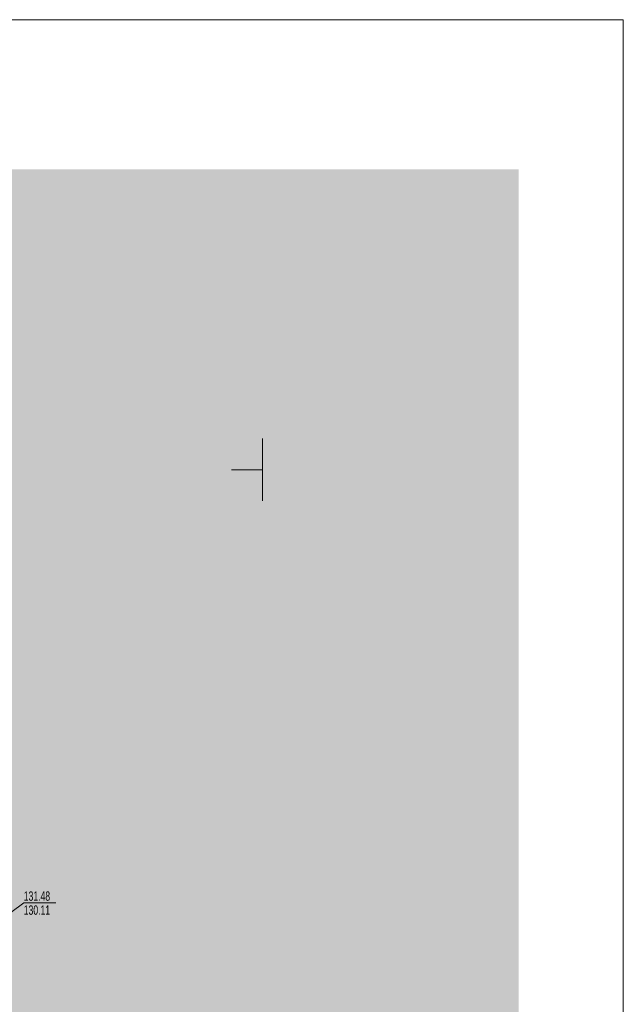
# Model space of a CAD drawing. Header units: centimetres. Extents: x 1590 to 6442358, y 1327 to 6703124.
# Tile 78 of 79: x 9239 to 9287, y 1895 to 1974. Entities that reach past the tile are written whole.
import ezdxf
from ezdxf.enums import TextEntityAlignment as Align

# ---------------------------------------------------------------- set-up
doc = ezdxf.new("R2010")
doc.units = ezdxf.units.CM
for name, color, linetype, lineweight in [('#RAMKA', 7, 'Continuous', 15), ('0_MAPA', 7, 'Continuous', 0), ('GES_Rzedna', 7, 'Continuous', 18)]:
    doc.layers.add(name, color=color, linetype=linetype, lineweight=lineweight)
doc.layers.add('PZT_HATCH_UTWARDZONE_DROGI', color=250, linetype='Continuous', lineweight=0, transparency=0.8)
doc.styles.get("Standard").update_dxf_attribs({"font": 'arial.ttf'})

# ---------------------------------------------------------------- blocks, each defined once
blk = doc.blocks.new('MDCP')
at = {"layer": '#RAMKA', "color": 7, "linetype": 'Continuous', "lineweight": 18, "ltscale": 0.5}
blk.add_lwpolyline([(-210, 0), (-210, 148.5), (-210, 297), (0, 297), (0, 148.5), (0, 0)], close=True, dxfattribs=at)
at = {"color": 0}
for p, q in [((-28.974, 258.327, -10.22), (-28.974, 263.327, -10.22)), ((-31.474, 260.827, -10.22), (-28.974, 260.827, -10.22))]:
    blk.add_line(p, q, dxfattribs=at)
at = {"layer": 'GES_Rzedna', "color": 7, "linetype": 'Continuous', "lineweight": 13, "elevation": -10.22, "flags": 128}
blk.add_lwpolyline([(-45.586, 226.015), (-48.164, 226.015), (-51.204, 223.767)], dxfattribs=at)
at = {"layer": 'GES_Rzedna', "color": 36, "lineweight": 15, "width": 0.66}
for s, p in [('131.48', (-48.164, 225.952, -10.22)), ('130.11', (-48.164, 224.827, -10.22))]:
    blk.add_text(s, height=0.75, dxfattribs=at).set_placement(p, align=Align.BOTTOM_LEFT)

msp = doc.modelspace()

# ---------------------------------------------------------------- hatches: boundary and pattern name
at = {"layer": 'PZT_HATCH_UTWARDZONE_DROGI', "true_color": 0xffffff, "transparency": 33554549}
msp.add_hatch(color=7, dxfattribs=at).paths.add_polyline_path([(9279, 1962), (9090, 1962), (9090, 1749), (9279, 1749)])

# ---------------------------------------------------------------- block references
at = {"layer": '0_MAPA', "linetype": 'ByBlock'}
msp.add_blockref('MDCP', (9287.398, 1677.016, 10.301), dxfattribs=at)

doc.saveas('drawing.dxf')
